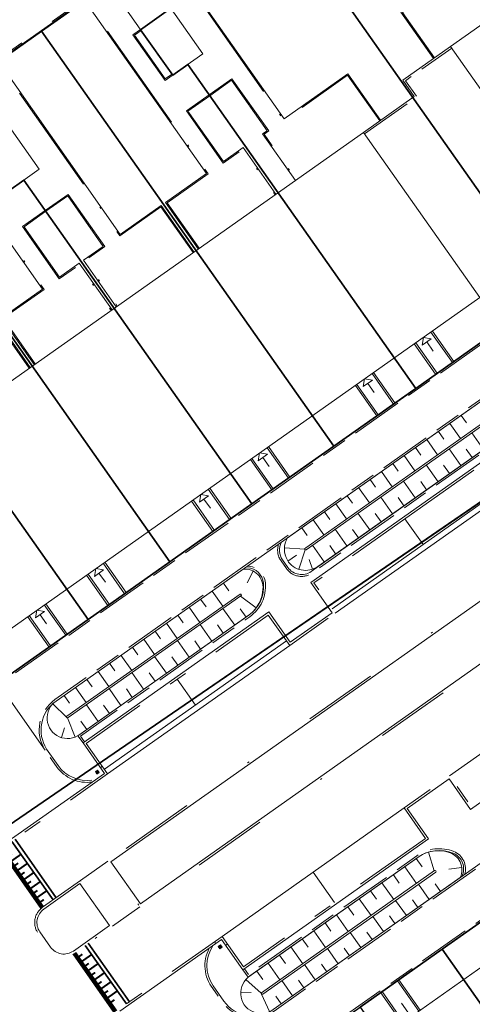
# Model space of a CAD drawing. Header units: metres. Extents: x 150385 to 171486, y 478588 to 485023.
# Tile 145 of 256: x 151112 to 151136, y 484000 to 484053. Entities that reach past the tile are written whole.
import ezdxf
from ezdxf.lldxf.tags import DXFTag

# ---------------------------------------------------------------- set-up
doc = ezdxf.new("R2010")
doc.units = ezdxf.units.M
for name, pattern in [('ACAD_ISO10W100', [18, 12, -3, 0, -3]), ('KAD', [12, 5, -1, 2, -1, 2, -1]), ('VH-GELEIDEBAND', [6, 2, -2, 0, -2]), ('VH-OPSLUITBAND_100X200', [16, 8, -2, 4, -2]), ('VH-OPSLUITBAND_120X250', [26, 16, -4, 2, -4]), ('VH-OPSLUITBAND_60X200', [12, 6, -2, 2, -2])]:
    doc.linetypes.add(name, pattern=pattern)
for name, color, linetype, lineweight, true_color in [('B-WE-KG-GRENS_PERCEEL-GV', 150, 'KG-PERCEEL', 30, 0x007fff), ('N-WE-GW-GRONDWERKLIJN-G', 7, 'Continuous', 30, 0x4d4d4d), ('N2-GV-GR-ERFAFSCHEIDING_RASTERHEKWERK_HEDERA-G', 7, 'GR-HAAG1', 35, 0x3c602f), ('N2-GV-GW-TALUDARCERING-G', 7, 'Continuous', 15, 0x738c74), ('N2-WE-GW-GRONDWERKLIJN-G', 7, 'Continuous', 30, 0x4d4d4d)]:
    doc.layers.add(name, color=color, linetype=linetype, lineweight=lineweight, true_color=true_color)
for name, color, linetype, lineweight in [('N-PV-OG-BEBOUWING_ENTREE-S', 7, 'Continuous', 18), ('N-PV-OG-KADASTRAAL_BEBOUWING-G', 7, 'Continuous', 35), ('N-WE-IE-MEUBILAIR_WEGMEUBILAIR_PAAL_OBJECT-S', 7, 'Continuous', 25), ('N-WE-VH-DREMPEL-S', 7, 'Continuous', 35), ('N-WE-VH-KANTOPSLUITING_ACHTERKANTBAND-G', 7, 'Continuous', 5), ('N-WE-VH-KANTOPSLUITING_GELEIDEBAND-ANTRACIET_40_120X250-G', 7, 'VH-GELEIDEBAND', 35), ('N-WE-VH-KANTOPSLUITING_OPSLUITBAND-ANTRACIET_100X200-G', 7, 'VH-OPSLUITBAND_100X200', 35), ('N-WE-VH-KANTOPSLUITING_OPSLUITBAND-ANTRACIET_120X250-G', 7, 'VH-OPSLUITBAND_120X250', 35), ('N-WE-VH-MATERIAALGRENS-G', 7, 'Continuous', 9), ('N-XX-KG-GRENS_PERCEEL-G', 252, 'KAD', 15), ('N2-PV-OG-BEBOUWING_ENTREE-S', 7, 'Continuous', 18), ('N2-PV-OG-KADASTRAAL_BEBOUWING-G', 5, 'Continuous', 35), ('N2-PV-OG-KADASTRAAL_BEBOUWING_BERGING-G', 5, 'Continuous', 35), ('N2-WE-IE-MEUBILAIR_WEGMEUBILAIR_PAAL_OBJECT-S', 7, 'Continuous', 25), ('N2-WE-VH-KANTOPSLUITING_ACHTERKANTBAND-G', 7, 'Continuous', 5), ('N2-WE-VH-KANTOPSLUITING_ACHTERKANTBAND-TERRAS-G', 7, 'Continuous', 5), ('N2-WE-VH-KANTOPSLUITING_OPSLUITBAND-ANTRACIET_100X200-G', 7, 'VH-OPSLUITBAND_100X200', 35), ('N2-WE-VH-KANTOPSLUITING_OPSLUITBAND-ANTRACIET_120X250-G', 7, 'VH-OPSLUITBAND_120X250', 35), ('N2-WE-VH-KANTOPSLUITING_OPSLUITBAND-ANTRACIET_60X200-G', 7, 'ACAD_ISO10W100', 35), ('N2-WE-VH-KANTOPSLUITING_OPSLUITBAND_60X200-G', 7, 'VH-OPSLUITBAND_60X200', 35), ('N2-WE-VH-MATERIAALGRENS-G', 7, 'Continuous', 9), ('N2-XX-KG-GRENS_PERCEEL-G', 252, 'KAD', 15)]:
    doc.layers.add(name, color=color, linetype=linetype, lineweight=lineweight)
doc.styles.get("Standard").update_dxf_attribs({"font": 'NLCS-ISO.ttf'})
doc.linetypes.add('GR-HAAG1', pattern='A,6,[176,NLCS.SHX,S=0.125,R=0,X=0,Y=0],-2', length=8)
tags = doc.linetypes.add('KG-PERCEEL', pattern='A,5.5,-2,["P",Standard,S=1.8,R=0,X=-0.5,Y=-0.9],-2,5.5,-2,[5,NLCS.shx,S=0.75,R=0,X=0,Y=0],-2', length=19).pattern_tags.tags
tags[6] = DXFTag(74, 10)

# ---------------------------------------------------------------- blocks, each defined once
blk = doc.blocks.new('*U56')
at = {"color": 251, "true_color": 0x636466, "flags": 128}
for points, const_width in [([(0, 0.9), (3.85, 0.9)], 0.2), ([(0.3, 0.8), (0.3, 0.6)], 0.1), ([(0.6, 0.8), (0.6, 0.2)], 0.1), ([(0.9, 0.8), (0.9, 0.6)], 0.1), ([(1.2, 0.8), (1.2, 0.2)], 0.1), ([(1.5, 0.8), (1.5, 0.6)], 0.1), ([(1.8, 0.8), (1.8, 0.2)], 0.1), ([(2.1, 0.8), (2.1, 0.6)], 0.1), ([(2.4, 0.8), (2.4, 0.2)], 0.1), ([(2.7, 0.8), (2.7, 0.6)], 0.1), ([(3, 0.8), (3, 0.2)], 0.1), ([(3.3, 0.8), (3.3, 0.6)], 0.1)]:
    blk.add_lwpolyline(points, dxfattribs=dict(at, const_width=const_width))
for points in [[(0, 1), (3.85, 1)], [(0, 0.2), (3.85, 0.2)], [(0, 0), (3.85, 0)]]:
    blk.add_lwpolyline(points, dxfattribs=at)

msp = doc.modelspace()

# ---------------------------------------------------------------- hatches: boundary and pattern name
at = {"layer": 'N-WE-IE-MEUBILAIR_WEGMEUBILAIR_PAAL_OBJECT-S', "lineweight": 5}
h = msp.add_hatch(color=7, dxfattribs=at)
h.dxf.hatch_style = 1
h.paths.add_polyline_path([(151122.478, 484003.226), (151122.395, 484003.345), (151122.518, 484003.431), (151122.601, 484003.312)])
h = msp.add_hatch(color=7, dxfattribs=at)
h.dxf.hatch_style = 1
h.paths.add_polyline_path([(151122.478, 484003.226), (151122.395, 484003.345), (151122.518, 484003.431), (151122.601, 484003.312)])
at = {"layer": 'N2-WE-IE-MEUBILAIR_WEGMEUBILAIR_PAAL_OBJECT-S', "lineweight": 5}
h = msp.add_hatch(color=7, dxfattribs=at)
h.dxf.hatch_style = 1
h.paths.add_polyline_path([(151115.772, 484012.742), (151115.856, 484012.624), (151115.978, 484012.711), (151115.894, 484012.829)])

# ---------------------------------------------------------------- linework, layer by layer
at = {"layer": 'B-WE-KG-GRENS_PERCEEL-GV', "flags": 128}
for points in [[(150938.913, 484070.038), (150992.325, 483993.865), (151023.58, 483949.937), (151120.273, 484016.141), (151144.402, 484032.662), (151216.966, 484082.346), (151313.658, 484148.55), (151394.477, 484203.885), (151306.335, 484328.962)], [(150938.913, 484070.038), (150992.325, 483993.865), (151023.58, 483949.937), (151120.273, 484016.141), (151216.966, 484082.346), (151313.658, 484148.55), (151394.477, 484203.885), (151306.335, 484328.962)], [(150938.913, 484070.038), (150992.325, 483993.865), (151023.58, 483949.937), (151120.273, 484016.141), (151144.402, 484032.662), (151216.966, 484082.346), (151313.658, 484148.55), (151394.477, 484203.885), (151306.335, 484328.962)], [(150938.913, 484070.038), (150992.325, 483993.865), (151023.58, 483949.937), (151120.273, 484016.141), (151144.402, 484032.662), (151216.966, 484082.346), (151313.658, 484148.55), (151394.477, 484203.885), (151306.335, 484328.962)], [(150938.913, 484070.038), (150992.325, 483993.865), (151023.58, 483949.937), (151120.273, 484016.141), (151216.966, 484082.346), (151313.658, 484148.55), (151394.477, 484203.885), (151306.335, 484328.962)], [(151023.58, 483949.937), (151031.081, 483939.394), (151070.93, 483883.39), (151117.106, 483820.038), (151176.209, 483863.284), (151187.951, 483871.876), (151235.828, 483802.847), (151484.738, 483978.189), (151467.811, 484002.217), (151466.421, 484004.119), (151464.967, 484005.971), (151463.449, 484007.772), (151461.871, 484009.52), (151460.232, 484011.212), (151458.537, 484012.847), (151456.786, 484014.422), (151454.982, 484015.936), (151453.126, 484017.387), (151451.222, 484018.773), (151449.271, 484020.092), (151447.276, 484021.343), (151445.239, 484022.525), (151443.162, 484023.636), (151472.167, 484107.165), (151472.536, 484108.289), (151472.867, 484109.425), (151473.159, 484110.571), (151473.413, 484111.727), (151473.627, 484112.89), (151473.802, 484114.06), (151473.937, 484115.236), (151474.032, 484116.415), (151474.088, 484117.597), (151474.103, 484118.78), (151474.079, 484119.963), (151474.014, 484121.144), (151473.91, 484122.323), (151473.766, 484123.497), (151473.582, 484124.666), (151473.359, 484125.828), (151473.096, 484126.981), (151472.795, 484128.125), (151472.456, 484129.259), (151472.078, 484130.38), (151476.375, 484131.477), (151508.707, 484224.586), (151505.566, 484229.043), (151433.516, 484180.38), (151428.274, 484188.181), (151422.821, 484196.282), (151417.361, 484204.379), (151411.896, 484212.471), (151410.351, 484214.754), (151394.477, 484203.885), (151313.658, 484148.55), (151216.966, 484082.346), (151144.402, 484032.662), (151120.273, 484016.141)], [(151023.58, 483949.937), (151070.93, 483883.39), (151117.106, 483820.038), (151187.951, 483871.876), (151235.828, 483802.847), (151484.738, 483978.189), (151467.811, 484002.217), (151466.421, 484004.119), (151464.967, 484005.971), (151463.449, 484007.772), (151461.871, 484009.52), (151460.232, 484011.212), (151458.537, 484012.847), (151456.786, 484014.422), (151454.982, 484015.936), (151453.126, 484017.387), (151451.222, 484018.773), (151449.271, 484020.092), (151447.276, 484021.343), (151445.239, 484022.525), (151443.162, 484023.636), (151472.167, 484107.165), (151472.536, 484108.289), (151472.867, 484109.425), (151473.159, 484110.571), (151473.413, 484111.727), (151473.627, 484112.89), (151473.802, 484114.06), (151473.937, 484115.236), (151474.032, 484116.415), (151474.088, 484117.597), (151474.103, 484118.78), (151474.079, 484119.963), (151474.014, 484121.144), (151473.91, 484122.323), (151473.766, 484123.497), (151473.582, 484124.666), (151473.359, 484125.828), (151473.096, 484126.981), (151472.795, 484128.125), (151472.456, 484129.259), (151472.078, 484130.38), (151476.375, 484131.477), (151508.707, 484224.586), (151505.566, 484229.043), (151433.516, 484180.38), (151428.274, 484188.181), (151422.821, 484196.282), (151417.361, 484204.379), (151411.896, 484212.471), (151410.351, 484214.754), (151394.477, 484203.885), (151313.658, 484148.55), (151216.966, 484082.346), (151120.273, 484016.141)], [(151023.58, 483949.937), (151031.081, 483939.394), (151070.93, 483883.39), (151117.106, 483820.038), (151176.209, 483863.284), (151187.951, 483871.876), (151235.828, 483802.847), (151484.738, 483978.189), (151467.811, 484002.217), (151466.421, 484004.119), (151464.967, 484005.971), (151463.449, 484007.772), (151461.871, 484009.52), (151460.232, 484011.212), (151458.537, 484012.847), (151456.786, 484014.422), (151454.982, 484015.936), (151453.126, 484017.387), (151451.222, 484018.773), (151449.271, 484020.092), (151447.276, 484021.343), (151445.239, 484022.525), (151443.162, 484023.636), (151472.167, 484107.165), (151472.536, 484108.289), (151472.867, 484109.425), (151473.159, 484110.571), (151473.413, 484111.727), (151473.627, 484112.89), (151473.802, 484114.06), (151473.937, 484115.236), (151474.032, 484116.415), (151474.088, 484117.597), (151474.103, 484118.78), (151474.079, 484119.963), (151474.014, 484121.144), (151473.91, 484122.323), (151473.766, 484123.497), (151473.582, 484124.666), (151473.359, 484125.828), (151473.096, 484126.981), (151472.795, 484128.125), (151472.456, 484129.259), (151472.078, 484130.38), (151476.375, 484131.477), (151508.707, 484224.586), (151505.566, 484229.043), (151433.516, 484180.38), (151428.274, 484188.181), (151422.821, 484196.282), (151417.361, 484204.379), (151411.896, 484212.471), (151410.351, 484214.754), (151394.477, 484203.885), (151313.658, 484148.55), (151216.966, 484082.346), (151144.402, 484032.662), (151120.273, 484016.141)], [(151023.58, 483949.937), (151031.081, 483939.394), (151070.93, 483883.39), (151117.106, 483820.038), (151176.209, 483863.284), (151187.951, 483871.876), (151235.828, 483802.847), (151484.738, 483978.189), (151467.811, 484002.217), (151466.421, 484004.119), (151464.967, 484005.971), (151463.449, 484007.772), (151461.871, 484009.52), (151460.232, 484011.212), (151458.537, 484012.847), (151456.786, 484014.422), (151454.982, 484015.936), (151453.126, 484017.387), (151451.222, 484018.773), (151449.271, 484020.092), (151447.276, 484021.343), (151445.239, 484022.525), (151443.162, 484023.636), (151472.167, 484107.165), (151472.536, 484108.289), (151472.867, 484109.425), (151473.159, 484110.571), (151473.413, 484111.727), (151473.627, 484112.89), (151473.802, 484114.06), (151473.937, 484115.236), (151474.032, 484116.415), (151474.088, 484117.597), (151474.103, 484118.78), (151474.079, 484119.963), (151474.014, 484121.144), (151473.91, 484122.323), (151473.766, 484123.497), (151473.582, 484124.666), (151473.359, 484125.828), (151473.096, 484126.981), (151472.795, 484128.125), (151472.456, 484129.259), (151472.078, 484130.38), (151476.375, 484131.477), (151508.707, 484224.586), (151505.566, 484229.043), (151433.516, 484180.38), (151428.274, 484188.181), (151422.821, 484196.282), (151417.361, 484204.379), (151411.896, 484212.471), (151410.351, 484214.754), (151394.477, 484203.885), (151313.658, 484148.55), (151216.966, 484082.346), (151144.402, 484032.662), (151120.273, 484016.141)], [(151023.58, 483949.937), (151070.93, 483883.39), (151117.106, 483820.038), (151187.951, 483871.876), (151235.828, 483802.847), (151484.738, 483978.189), (151467.811, 484002.217), (151466.421, 484004.119), (151464.967, 484005.971), (151463.449, 484007.772), (151461.871, 484009.52), (151460.232, 484011.212), (151458.537, 484012.847), (151456.786, 484014.422), (151454.982, 484015.936), (151453.126, 484017.387), (151451.222, 484018.773), (151449.271, 484020.092), (151447.276, 484021.343), (151445.239, 484022.525), (151443.162, 484023.636), (151472.167, 484107.165), (151472.536, 484108.289), (151472.867, 484109.425), (151473.159, 484110.571), (151473.413, 484111.727), (151473.627, 484112.89), (151473.802, 484114.06), (151473.937, 484115.236), (151474.032, 484116.415), (151474.088, 484117.597), (151474.103, 484118.78), (151474.079, 484119.963), (151474.014, 484121.144), (151473.91, 484122.323), (151473.766, 484123.497), (151473.582, 484124.666), (151473.359, 484125.828), (151473.096, 484126.981), (151472.795, 484128.125), (151472.456, 484129.259), (151472.078, 484130.38), (151476.375, 484131.477), (151508.707, 484224.586), (151505.566, 484229.043), (151433.516, 484180.38), (151428.274, 484188.181), (151422.821, 484196.282), (151417.361, 484204.379), (151411.896, 484212.471), (151410.351, 484214.754), (151394.477, 484203.885), (151313.658, 484148.55), (151216.966, 484082.346), (151120.273, 484016.141)], [(151092.378, 484038.146), (151100.456, 484043.842), (151104.05, 484046.373), (151109.282, 484050.059), (151112.879, 484052.595), (151118.111, 484056.283), (151124.553, 484060.822), (151132.628, 484066.512), (151136.227, 484069.048), (151141.453, 484072.736), (151145.051, 484075.275), (151150.282, 484078.964), (151156.723, 484083.504), (151171.025, 484063.213), (151163.765, 484058.095), (151159.354, 484054.985), (151154.939, 484051.873), (151150.528, 484048.767), (151146.113, 484045.657), (151138.856, 484040.539), (151139.488, 484039.641), (151139.575, 484039.517), (151140.292, 484038.497), (151133.037, 484033.378), (151128.622, 484030.271), (151124.208, 484027.158), (151119.793, 484024.05), (151115.378, 484020.937), (151108.114, 484015.821)], [(151092.378, 484038.146), (151100.456, 484043.842), (151104.05, 484046.373), (151109.282, 484050.059), (151112.879, 484052.595), (151118.111, 484056.283), (151124.553, 484060.822), (151132.628, 484066.512), (151136.227, 484069.048), (151141.453, 484072.736), (151145.051, 484075.275), (151150.282, 484078.964), (151156.723, 484083.504), (151171.025, 484063.213), (151163.765, 484058.095), (151159.354, 484054.985), (151154.939, 484051.873), (151150.528, 484048.767), (151146.113, 484045.657), (151138.856, 484040.539), (151139.488, 484039.641), (151139.575, 484039.517), (151140.292, 484038.497), (151133.037, 484033.378), (151128.622, 484030.271), (151124.208, 484027.158), (151119.793, 484024.05), (151115.378, 484020.937), (151108.114, 484015.821)], [(151092.378, 484038.146), (151100.456, 484043.842), (151104.05, 484046.373), (151109.282, 484050.059), (151112.879, 484052.595), (151118.111, 484056.283), (151124.553, 484060.822), (151132.628, 484066.512), (151136.227, 484069.048), (151141.453, 484072.736), (151145.051, 484075.275), (151150.282, 484078.964), (151156.723, 484083.504), (151171.025, 484063.213), (151163.765, 484058.095), (151159.354, 484054.985), (151154.939, 484051.873), (151150.528, 484048.767), (151146.113, 484045.657), (151138.856, 484040.539), (151139.488, 484039.641), (151139.575, 484039.517), (151140.292, 484038.497), (151133.037, 484033.378), (151128.622, 484030.271), (151124.208, 484027.158), (151119.793, 484024.05), (151115.378, 484020.937), (151108.114, 484015.821)], [(151124.553, 484060.822), (151138.856, 484040.539), (151146.113, 484045.657), (151135.268, 484061.034), (151134.45, 484060.459), (151132.72, 484062.908), (151134.357, 484064.063), (151132.628, 484066.512)], [(151124.553, 484060.822), (151138.856, 484040.539), (151146.113, 484045.657), (151135.268, 484061.034), (151134.45, 484060.459), (151132.72, 484062.908), (151134.357, 484064.063), (151132.628, 484066.512)], [(151124.553, 484060.822), (151138.856, 484040.539), (151146.113, 484045.657), (151135.268, 484061.034), (151134.45, 484060.459), (151132.72, 484062.908), (151134.357, 484064.063), (151132.628, 484066.512)], [(151120.752, 484050.804), (151133.037, 484033.378), (151140.292, 484038.497), (151139.575, 484039.517), (151139.488, 484039.641), (151138.856, 484040.539), (151124.553, 484060.822), (151118.111, 484056.283), (151119.843, 484053.835), (151118.209, 484052.677), (151119.942, 484050.226)], [(151120.752, 484050.804), (151133.037, 484033.378), (151140.292, 484038.497), (151139.575, 484039.517), (151139.488, 484039.641), (151138.856, 484040.539), (151124.553, 484060.822), (151118.111, 484056.283), (151119.843, 484053.835), (151118.209, 484052.677), (151119.942, 484050.226)], [(151120.752, 484050.804), (151133.037, 484033.378), (151140.292, 484038.497), (151139.575, 484039.517), (151139.488, 484039.641), (151138.856, 484040.539), (151124.553, 484060.822), (151118.111, 484056.283), (151119.843, 484053.835), (151118.209, 484052.677), (151119.942, 484050.226)], [(151120.752, 484050.804), (151119.942, 484050.226), (151118.209, 484052.677), (151119.843, 484053.835), (151118.111, 484056.283), (151112.879, 484052.595), (151128.622, 484030.271), (151133.037, 484033.378)], [(151120.752, 484050.804), (151119.942, 484050.226), (151118.209, 484052.677), (151119.843, 484053.835), (151118.111, 484056.283), (151112.879, 484052.595), (151128.622, 484030.271), (151133.037, 484033.378)], [(151120.752, 484050.804), (151119.942, 484050.226), (151118.209, 484052.677), (151119.843, 484053.835), (151118.111, 484056.283), (151112.879, 484052.595), (151128.622, 484030.271), (151133.037, 484033.378)], [(151109.282, 484050.059), (151111.013, 484047.613), (151109.378, 484046.464), (151111.109, 484044.013), (151111.926, 484044.585), (151124.208, 484027.158), (151128.622, 484030.271), (151112.879, 484052.595)], [(151109.282, 484050.059), (151111.013, 484047.613), (151109.378, 484046.464), (151111.109, 484044.013), (151111.926, 484044.585), (151124.208, 484027.158), (151128.622, 484030.271), (151112.879, 484052.595)], [(151109.282, 484050.059), (151111.013, 484047.613), (151109.378, 484046.464), (151111.109, 484044.013), (151111.926, 484044.585), (151124.208, 484027.158), (151128.622, 484030.271), (151112.879, 484052.595)], [(151104.05, 484046.373), (151119.793, 484024.05), (151124.208, 484027.158), (151111.926, 484044.585), (151111.109, 484044.013), (151109.378, 484046.464), (151111.013, 484047.613), (151109.282, 484050.059)], [(151104.05, 484046.373), (151119.793, 484024.05), (151124.208, 484027.158), (151111.926, 484044.585), (151111.109, 484044.013), (151109.378, 484046.464), (151111.013, 484047.613), (151109.282, 484050.059)], [(151104.05, 484046.373), (151119.793, 484024.05), (151124.208, 484027.158), (151111.926, 484044.585), (151111.109, 484044.013), (151109.378, 484046.464), (151111.013, 484047.613), (151109.282, 484050.059)], [(151103.093, 484038.363), (151115.378, 484020.937), (151119.793, 484024.05), (151104.05, 484046.373), (151100.456, 484043.842), (151102.18, 484041.391), (151100.549, 484040.239), (151102.274, 484037.789)], [(151103.093, 484038.363), (151115.378, 484020.937), (151119.793, 484024.05), (151104.05, 484046.373), (151100.456, 484043.842), (151102.18, 484041.391), (151100.549, 484040.239), (151102.274, 484037.789)], [(151103.093, 484038.363), (151115.378, 484020.937), (151119.793, 484024.05), (151104.05, 484046.373), (151100.456, 484043.842), (151102.18, 484041.391), (151100.549, 484040.239), (151102.274, 484037.789)], [(151115.378, 484020.937), (151103.093, 484038.363), (151102.274, 484037.789), (151100.549, 484040.239), (151102.18, 484041.391), (151100.456, 484043.842), (151092.378, 484038.146), (151108.114, 484015.821)], [(151115.378, 484020.937), (151103.093, 484038.363), (151102.274, 484037.789), (151100.549, 484040.239), (151102.18, 484041.391), (151100.456, 484043.842), (151092.378, 484038.146), (151108.114, 484015.821)], [(151115.378, 484020.937), (151103.093, 484038.363), (151102.274, 484037.789), (151100.549, 484040.239), (151102.18, 484041.391), (151100.456, 484043.842), (151092.378, 484038.146), (151108.114, 484015.821)], [(151122.765, 483994.957), (151130.042, 484000.086), (151134.454, 484003.192), (151138.872, 484006.303), (151143.286, 484009.414), (151147.699, 484012.524), (151154.977, 484017.654), (151156.416, 484015.607), (151163.692, 484020.735), (151168.103, 484023.847), (151172.52, 484026.958), (151176.932, 484030.065), (151181.347, 484033.179), (151188.624, 484038.301), (151201.758, 484019.669), (151194.483, 484014.536), (151190.067, 484011.43), (151185.657, 484008.323), (151181.244, 484005.21), (151182.393, 484003.573), (151194.034, 484011.779), (151198.942, 484004.213), (151201.876, 483999.682), (151204.817, 483995.148), (151207.759, 483990.62), (151210.692, 483986.089), (151215.498, 483978.668), (151194.226, 483963.68), (151188.598, 483971.67), (151185.441, 483976.148), (151182.373, 483980.504), (151179.212, 483984.982), (151176.147, 483989.335), (151174.509, 483988.186), (151174.537, 483988.15), (151177.608, 483983.79), (151180.759, 483979.317), (151183.831, 483974.956), (151186.985, 483970.483), (151192.593, 483962.524), (151170.871, 483947.222), (151165.513, 483954.286), (151162.253, 483958.592), (151158.991, 483962.894), (151155.728, 483967.197), (151152.464, 483971.501), (151147.038, 483978.663), (151159.01, 483987.097), (151157.855, 483988.736), (151153.44, 483985.622), (151149.029, 483982.514), (151144.614, 483979.401), (151137.338, 483974.274)], [(151122.765, 483994.957), (151130.042, 484000.086), (151134.454, 484003.192), (151138.872, 484006.303), (151143.286, 484009.414), (151147.699, 484012.524), (151154.977, 484017.654), (151156.416, 484015.607), (151163.692, 484020.735), (151168.103, 484023.847), (151172.52, 484026.958), (151176.932, 484030.065), (151181.347, 484033.179), (151188.624, 484038.301), (151201.758, 484019.669), (151194.483, 484014.536), (151190.067, 484011.43), (151185.657, 484008.323), (151181.244, 484005.21), (151182.393, 484003.573), (151194.034, 484011.779), (151198.942, 484004.213), (151201.876, 483999.682), (151204.817, 483995.148), (151207.759, 483990.62), (151210.692, 483986.089), (151215.498, 483978.668), (151194.226, 483963.68), (151188.598, 483971.67), (151185.441, 483976.148), (151182.373, 483980.504), (151179.212, 483984.982), (151176.147, 483989.335), (151174.509, 483988.186), (151174.537, 483988.15), (151177.608, 483983.79), (151180.759, 483979.317), (151183.831, 483974.956), (151186.985, 483970.483), (151192.593, 483962.524), (151170.871, 483947.222), (151165.513, 483954.286), (151162.253, 483958.592), (151158.991, 483962.894), (151155.728, 483967.197), (151152.464, 483971.501), (151147.038, 483978.663), (151159.01, 483987.097), (151157.855, 483988.736), (151153.44, 483985.622), (151149.029, 483982.514), (151144.614, 483979.401), (151137.338, 483974.274)], [(151122.765, 483994.957), (151130.042, 484000.086), (151134.454, 484003.192), (151138.872, 484006.303), (151143.286, 484009.414), (151147.699, 484012.524), (151154.977, 484017.654), (151156.416, 484015.607), (151163.692, 484020.735), (151168.103, 484023.847), (151172.52, 484026.958), (151176.932, 484030.065), (151181.347, 484033.179), (151188.624, 484038.301), (151201.758, 484019.669), (151194.483, 484014.536), (151190.067, 484011.43), (151185.657, 484008.323), (151181.244, 484005.21), (151182.393, 484003.573), (151194.034, 484011.779), (151198.942, 484004.213), (151201.876, 483999.682), (151204.817, 483995.148), (151207.759, 483990.62), (151210.692, 483986.089), (151215.498, 483978.668), (151194.226, 483963.68), (151188.598, 483971.67), (151185.441, 483976.148), (151182.373, 483980.504), (151179.212, 483984.982), (151176.147, 483989.335), (151174.509, 483988.186), (151174.537, 483988.15), (151177.608, 483983.79), (151180.759, 483979.317), (151183.831, 483974.956), (151186.985, 483970.483), (151192.593, 483962.524), (151170.871, 483947.222), (151165.513, 483954.286), (151162.253, 483958.592), (151158.991, 483962.894), (151155.728, 483967.197), (151152.464, 483971.501), (151147.038, 483978.663), (151159.01, 483987.097), (151157.855, 483988.736), (151153.44, 483985.622), (151149.029, 483982.514), (151144.614, 483979.401), (151137.338, 483974.274)], [(151122.765, 483994.957), (151130.042, 484000.086), (151134.454, 484003.192), (151138.872, 484006.303), (151143.286, 484009.414), (151147.699, 484012.524), (151154.977, 484017.654), (151156.416, 484015.607), (151163.692, 484020.735), (151168.103, 484023.847), (151172.52, 484026.958), (151176.932, 484030.065), (151181.347, 484033.179), (151188.624, 484038.301), (151201.758, 484019.669), (151194.483, 484014.536), (151190.067, 484011.43), (151185.657, 484008.323), (151181.244, 484005.21), (151182.393, 484003.573), (151194.034, 484011.779), (151198.942, 484004.213), (151201.876, 483999.682), (151204.817, 483995.148), (151207.759, 483990.62), (151210.692, 483986.089), (151215.498, 483978.668), (151194.226, 483963.68), (151188.598, 483971.67), (151185.441, 483976.148), (151182.373, 483980.504), (151179.212, 483984.982), (151176.147, 483989.335), (151174.509, 483988.186), (151174.537, 483988.15), (151177.608, 483983.79), (151180.759, 483979.317), (151183.831, 483974.956), (151186.985, 483970.483), (151192.593, 483962.524), (151170.871, 483947.222), (151165.513, 483954.286), (151162.253, 483958.592), (151158.991, 483962.894), (151155.728, 483967.197), (151152.464, 483971.501), (151147.038, 483978.663), (151159.01, 483987.097), (151157.855, 483988.736), (151153.44, 483985.622), (151149.029, 483982.514), (151144.614, 483979.401), (151137.338, 483974.274)], [(151122.765, 483994.957), (151130.042, 484000.086), (151134.454, 484003.192), (151138.872, 484006.303), (151143.286, 484009.414), (151147.699, 484012.524), (151154.977, 484017.654), (151156.416, 484015.607), (151163.692, 484020.735), (151168.103, 484023.847), (151172.52, 484026.958), (151176.932, 484030.065), (151181.347, 484033.179), (151188.624, 484038.301), (151201.758, 484019.669), (151194.483, 484014.536), (151190.067, 484011.43), (151185.657, 484008.323), (151181.244, 484005.21), (151182.393, 484003.573), (151194.034, 484011.779), (151198.942, 484004.213), (151201.876, 483999.682), (151204.817, 483995.148), (151207.759, 483990.62), (151210.692, 483986.089), (151215.498, 483978.668), (151194.226, 483963.68), (151188.598, 483971.67), (151185.441, 483976.148), (151182.373, 483980.504), (151179.212, 483984.982), (151176.147, 483989.335), (151174.509, 483988.186), (151174.537, 483988.15), (151177.608, 483983.79), (151180.759, 483979.317), (151183.831, 483974.956), (151186.985, 483970.483), (151192.593, 483962.524), (151170.871, 483947.222), (151165.513, 483954.286), (151162.253, 483958.592), (151158.991, 483962.894), (151155.728, 483967.197), (151152.464, 483971.501), (151147.038, 483978.663), (151159.01, 483987.097), (151157.855, 483988.736), (151153.44, 483985.622), (151149.029, 483982.514), (151144.614, 483979.401), (151137.338, 483974.274)], [(151138.872, 484006.303), (151134.454, 484003.192), (151149.029, 483982.514), (151153.44, 483985.622)], [(151138.872, 484006.303), (151134.454, 484003.192), (151149.029, 483982.514), (151153.44, 483985.622)], [(151138.872, 484006.303), (151134.454, 484003.192), (151149.029, 483982.514), (151153.44, 483985.622)], [(151138.872, 484006.303), (151134.454, 484003.192), (151149.029, 483982.514), (151153.44, 483985.622)], [(151138.872, 484006.303), (151134.454, 484003.192), (151149.029, 483982.514), (151153.44, 483985.622)], [(151134.454, 484003.192), (151130.042, 484000.086), (151144.614, 483979.401), (151149.029, 483982.514)], [(151134.454, 484003.192), (151130.042, 484000.086), (151144.614, 483979.401), (151149.029, 483982.514)], [(151134.454, 484003.192), (151130.042, 484000.086), (151144.614, 483979.401), (151149.029, 483982.514)], [(151134.454, 484003.192), (151130.042, 484000.086), (151144.614, 483979.401), (151149.029, 483982.514)], [(151134.454, 484003.192), (151130.042, 484000.086), (151144.614, 483979.401), (151149.029, 483982.514)]]:
    msp.add_lwpolyline(points, close=True, dxfattribs=at)
at = {"layer": 'N-PV-OG-BEBOUWING_ENTREE-S', "color": 7, "lineweight": 5}
msp.add_line((151132.612, 483999.813), (151132.267, 484000.303), dxfattribs=at)
at = {"layer": 'N-PV-OG-KADASTRAAL_BEBOUWING-G', "color": 7, "lineweight": 5}
msp.add_lwpolyline([(151132.26, 483987.172), (151159.12, 484006.1), (151153.458, 484014.135), (151126.597, 483995.207)], close=True, dxfattribs=at)
at = {"layer": 'N-WE-GW-GRONDWERKLIJN-G', "color": 7, "lineweight": 5}
for p, q in [((151133.052, 484008.071), (151133.369, 484007.622)), ((151133.711, 484008.421), (151134.018, 484007.408)), ((151132.439, 484007.639), (151133.072, 484006.741)), ((151135.51, 484007.601), (151134.813, 484007.504)), ((151131.826, 484007.207), (151132.143, 484006.758)), ((151130.6, 484006.343), (151130.917, 484005.893)), ((151131.213, 484006.775), (151131.847, 484005.877)), ((151133.752, 484005.874), (151133.175, 484006.693)), ((151134.365, 484006.306), (151134.077, 484006.716)), ((151129.987, 484005.91), (151130.621, 484005.012)), ((151132.526, 484005.01), (151131.949, 484005.828)), ((151133.139, 484005.442), (151132.851, 484005.851)), ((151129.374, 484005.478), (151129.691, 484005.029)), ((151128.761, 484005.046), (151129.395, 484004.148)), ((151131.3, 484004.146), (151130.723, 484004.964)), ((151131.913, 484004.578), (151131.625, 484004.987)), ((151128.148, 484004.614), (151128.465, 484004.165)), ((151126.922, 484003.75), (151127.239, 484003.3)), ((151127.535, 484004.182), (151128.169, 484003.283)), ((151130.074, 484003.282), (151129.497, 484004.1)), ((151130.687, 484003.714), (151130.399, 484004.123)), ((151126.309, 484003.318), (151126.943, 484002.419)), ((151128.848, 484002.418), (151128.271, 484003.235)), ((151129.461, 484002.85), (151129.173, 484003.259)), ((151125.696, 484002.885), (151126.013, 484002.436)), ((151125.083, 484002.453), (151125.717, 484001.554)), ((151127.622, 484001.553), (151127.046, 484002.371)), ((151128.235, 484001.986), (151127.947, 484002.394)), ((151123.876, 484001.567), (151124.71, 484000.828)), ((151124.47, 484002.021), (151124.787, 484001.572)), ((151126.396, 484000.689), (151125.82, 484001.507)), ((151127.009, 484001.121), (151126.721, 484001.53)), ((151123.6, 484000.885), (151124.157, 484000.861)), ((151125.16, 483999.84), (151124.724, 484000.784)), ((151125.783, 484000.257), (151125.495, 484000.666))]:
    msp.add_line(p, q, dxfattribs=at)
at = {"layer": 'N-WE-GW-GRONDWERKLIJN-G', "color": 7, "lineweight": 5, "flags": 128}
for points in [[(151135.432, 484007.058, 0.464454), (151134.778, 484008.423, 0.224501), (151133.216, 484008.186), (151124.096, 484001.757, 1.026104), (151125.348, 483999.951)], [(151134.043, 484007.426), (151124.73, 484000.858, 0.999086), (151124.787, 484000.778), (151134.11, 484007.352, 0.892088)]]:
    msp.add_lwpolyline(points, format="xyb", close=True, dxfattribs=at)
at = {"layer": 'N-WE-IE-MEUBILAIR_WEGMEUBILAIR_PAAL_OBJECT-S', "color": 7, "lineweight": 5}
msp.add_lwpolyline([(151122.478, 484003.226), (151122.395, 484003.345), (151122.518, 484003.431), (151122.601, 484003.312)], close=True, dxfattribs=at)
msp.add_lwpolyline([(151122.478, 484003.226), (151122.395, 484003.345), (151122.518, 484003.431), (151122.601, 484003.312)], close=True, dxfattribs=at)
at = {"layer": 'N-WE-VH-KANTOPSLUITING_ACHTERKANTBAND-G', "color": 7, "lineweight": 5, "flags": 128}
msp.add_lwpolyline([(151147.3, 484029.528), (151116.612, 484007.901), (151118.201, 484005.645), (151148.878, 484027.263), (151174.951, 484045.636), (151173.361, 484047.893)], close=True, dxfattribs=at)
for points in [[(151117.094, 483999.861), (151122.568, 484003.719), (151123.721, 484002.084), (151133.726, 484009.134), (151132.573, 484010.77), (151134.829, 484012.36), (151135.982, 484010.724), (151145.987, 484017.775), (151144.835, 484019.411), (151147.999, 484021.641), (151154.366, 484026.127), (151155.518, 484024.492), (151165.523, 484031.543), (151164.371, 484033.178), (151166.627, 484034.768), (151167.779, 484033.133), (151177.784, 484040.183), (151176.632, 484041.819), (151178.904, 484043.42)], [(151137.322, 483974.138), (151137.403, 483974.195), (151122.772, 483994.958), (151154.978, 484017.654), (151156.419, 484015.611), (151159.145, 484017.532), (151159.145, 484017.532), (151186.091, 484036.521), (151194.657, 484042.557)], [(151152.252, 484015.733), (151125.306, 483996.744)], [(151122.189, 484003.598), (151122.246, 484003.516)], [(151122.885, 484003.477), (151122.804, 484003.42)], [(151133.276, 483999.913), (151132.124, 484001.548)], [(151132.295, 483999.222), (151131.143, 484000.857)]]:
    msp.add_lwpolyline(points, dxfattribs=at)
for points in [[(151122.117, 484003.408, 0.315536), (151122.122, 484001.227), (151122.701, 484000.407, 0.413852), (151125.348, 483999.951), (151149.893, 484017.25, 0.163237), (151150.608, 484018.225, 0.226275), (151150.247, 484020.874, 0.317174), (151148.064, 484021.694, 0.317174)], [(151135.508, 484007.112, 0.443981), (151135.044, 484008.364, 0.253822), (151133.149, 484008.142), (151123.997, 484001.692), (151123.721, 484002.084)]]:
    msp.add_lwpolyline(points, format="xyb", dxfattribs=at)
msp.add_lwpolyline([(151114.944, 484006.726), (151112.999, 484005.355, 0.414214), (151112.786, 484004.129), (151113.362, 484003.311, 0.414214), (151114.588, 484003.099), (151116.534, 484004.47)], format="xyb", close=True, dxfattribs=at)
at = {"layer": 'N-WE-VH-KANTOPSLUITING_GELEIDEBAND-ANTRACIET_40_120X250-G', "color": 7, "lineweight": 5, "ltscale": 2, "flags": 128}
msp.add_lwpolyline([(151147.208, 484029.609), (151173.39, 484048.06), (151175.118, 484045.607), (151148.925, 484027.149), (151118.172, 484005.478), (151116.444, 484007.93)], close=True, dxfattribs=at)
msp.add_lwpolyline([(151114.973, 484006.893), (151112.929, 484005.453, 0.414214), (151112.688, 484004.06), (151113.264, 484003.242, 0.414214), (151114.658, 484003.001), (151116.701, 484004.441), (151114.973, 484006.893)], format="xyb", dxfattribs=at)
at = {"layer": 'N-WE-VH-KANTOPSLUITING_OPSLUITBAND-ANTRACIET_100X200-G', "color": 7, "lineweight": 5, "ltscale": 0.35, "flags": 128}
for points in [[(151194.597, 484042.637), (151156.443, 484015.75), (151155.003, 484017.793), (151122.67, 483995.008, -0.128973), (151120.768, 483994.298, 0.128972), (151117.916, 483993.233), (151115.94, 483991.841)], [(151121.905, 484003.251, 0.294516), (151122.101, 484001.083), (151122.62, 484000.35, 0.413852), (151125.405, 483999.869), (151149.951, 484017.169, 0.163237), (151150.703, 484018.194, 0.226343), (151150.33, 484020.93, 0.28555), (151148.281, 484021.839)], [(151135.661, 484007.22, 0.394704), (151135.081, 484008.457, 0.253822), (151133.092, 484008.223), (151124.021, 484001.831), (151123.802, 484002.141)]]:
    msp.add_lwpolyline(points, format="xyb", dxfattribs=at)
for points in [[(151133.194, 483999.856), (151132.042, 484001.49)], [(151132.376, 483999.28), (151131.224, 484000.914)]]:
    msp.add_lwpolyline(points, dxfattribs=at)
at = {"layer": 'N-WE-VH-KANTOPSLUITING_OPSLUITBAND-ANTRACIET_120X250-G', "color": 7, "lineweight": 5, "ltscale": 0.5, "flags": 128}
msp.add_lwpolyline([(151116.042, 483991.489), (151115.831, 483991.788, -0.398812), (151117.025, 483999.959), (151122.597, 484003.886), (151123.75, 484002.251), (151133.559, 484009.163), (151132.406, 484010.799), (151134.858, 484012.527), (151136.011, 484010.891), (151145.82, 484017.804), (151144.667, 484019.44), (151147.93, 484021.739), (151154.395, 484026.294), (151155.547, 484024.659), (151165.356, 484031.572), (151164.203, 484033.207), (151166.656, 484034.935), (151167.808, 484033.3), (151177.617, 484040.212), (151176.465, 484041.848), (151178.835, 484043.519, -0.183895), (151183.07, 484044.369, 0.124916), (151187.974, 484044.763, -0.333693), (151194.825, 484042.528, -0.413454), (151194.704, 484041.832), (151192.211, 484040.076)], format="xyb", dxfattribs=at)
at = {"layer": 'N-WE-VH-MATERIAALGRENS-G', "color": 7, "lineweight": 5, "flags": 128}
for points in [[(151134.858, 484012.527), (151144.667, 484019.44)], [(151122.597, 484003.886), (151132.406, 484010.799)], [(151116.444, 484007.93), (151114.973, 484006.893)], [(151116.444, 484007.93), (151114.973, 484006.893)], [(151127.502, 484007.342), (151128.654, 484005.708)], [(151116.701, 484004.441), (151118.172, 484005.478)], [(151116.701, 484004.441), (151118.172, 484005.478)]]:
    msp.add_lwpolyline(points, dxfattribs=at)
at = {"layer": 'N-XX-KG-GRENS_PERCEEL-G', "color": 7, "lineweight": 5, "flags": 128}
msp.add_lwpolyline([(151122.772, 483994.958), (151154.978, 484017.654), (151170.704, 483995.338), (151159.015, 483987.101), (151157.863, 483988.736), (151137.346, 483974.277)], close=True, dxfattribs=at)
msp.add_lwpolyline([(151134.461, 484003.195), (151149.035, 483982.515)], dxfattribs=at)
at = {"layer": 'N2-GV-GR-ERFAFSCHEIDING_RASTERHEKWERK_HEDERA-G', "color": 7, "lineweight": 5, "ltscale": 0.5, "flags": 128}
for points in [[(151124.554, 484060.828), (151132.929, 484048.943)], [(151110.51, 484050.932), (151115.251, 484054.273)], [(151112.881, 484052.602), (151121.199, 484040.799)], [(151120.751, 484050.808), (151125.613, 484043.909)], [(151104.053, 484046.381), (151112.371, 484034.577)], [(151111.923, 484044.587), (151116.785, 484037.688)]]:
    msp.add_lwpolyline(points, dxfattribs=at)
at = {"layer": 'N2-GV-GW-TALUDARCERING-G', "color": 7, "lineweight": 5}
for p, q in [((151135.474, 484031.922), (151135.762, 484031.513)), ((151134.861, 484031.49), (151135.437, 484030.672)), ((151134.248, 484031.058), (151134.536, 484030.649)), ((151136.684, 484030.084), (151136.05, 484030.983)), ((151133.022, 484030.194), (151133.31, 484029.785)), ((151133.635, 484030.626), (151134.211, 484029.808)), ((151132.409, 484029.762), (151132.985, 484028.944)), ((151135.458, 484029.22), (151134.824, 484030.119)), ((151136.071, 484029.652), (151135.754, 484030.101)), ((151131.795, 484029.33), (151132.084, 484028.921)), ((151134.232, 484028.355), (151133.598, 484029.255)), ((151134.845, 484028.788), (151134.528, 484029.237)), ((151131.182, 484028.898), (151131.759, 484028.08)), ((151130.569, 484028.466), (151130.857, 484028.057)), ((151133.006, 484027.491), (151132.372, 484028.391)), ((151133.619, 484027.923), (151133.302, 484028.373)), ((151129.343, 484027.602), (151129.631, 484027.193)), ((151129.956, 484028.034), (151130.533, 484027.216)), ((151131.78, 484026.627), (151131.146, 484027.527)), ((151128.73, 484027.17), (151129.306, 484026.351)), ((151132.393, 484027.059), (151132.076, 484027.509)), ((151128.117, 484026.738), (151128.405, 484026.328)), ((151130.553, 484025.763), (151129.92, 484026.662)), ((151131.167, 484026.195), (151130.85, 484026.645)), ((151127.504, 484026.306), (151128.08, 484025.487)), ((151126.891, 484025.874), (151127.179, 484025.464)), ((151129.327, 484024.899), (151128.694, 484025.798)), ((151129.94, 484025.331), (151129.624, 484025.781)), ((151128.101, 484024.035), (151127.468, 484024.934)), ((151128.714, 484024.467), (151128.397, 484024.917)), ((151125.96, 484024.8), (151127.057, 484024.725)), ((151126.141, 484024.085), (151126.599, 484024.396)), ((151126.728, 484023.64), (151127.077, 484024.684)), ((151127.465, 484023.643), (151127.287, 484024.164)), ((151124.275, 484023.543), (151123.95, 484022.92)), ((151122.671, 484022.901), (151122.96, 484022.491)), ((151122.058, 484022.469), (151122.635, 484021.65)), ((151121.445, 484022.037), (151121.733, 484021.627)), ((151124.443, 484021.573), (151123.592, 484022.203)), ((151120.219, 484021.173), (151120.507, 484020.763)), ((151120.832, 484021.605), (151121.408, 484020.786)), ((151123.278, 484020.639), (151122.646, 484021.537)), ((151123.892, 484021.071), (151123.575, 484021.52)), ((151119.606, 484020.741), (151120.182, 484019.922)), ((151122.052, 484019.775), (151121.419, 484020.673)), ((151122.665, 484020.207), (151122.349, 484020.656)), ((151118.993, 484020.309), (151119.281, 484019.9)), ((151118.379, 484019.877), (151118.956, 484019.059)), ((151120.826, 484018.911), (151120.193, 484019.809)), ((151121.439, 484019.343), (151121.123, 484019.792)), ((151117.766, 484019.445), (151118.054, 484019.036)), ((151116.54, 484018.581), (151116.828, 484018.172)), ((151117.153, 484019.013), (151117.729, 484018.195)), ((151119.6, 484018.047), (151118.967, 484018.946)), ((151120.213, 484018.479), (151119.896, 484018.928)), ((151115.927, 484018.149), (151116.503, 484017.331)), ((151118.373, 484017.183), (151117.74, 484018.082)), ((151118.986, 484017.615), (151118.67, 484018.065)), ((151115.314, 484017.717), (151115.602, 484017.308)), ((151114.701, 484017.285), (151115.277, 484016.467)), ((151117.147, 484016.319), (151116.514, 484017.218)), ((151117.76, 484016.751), (151117.444, 484017.201)), ((151113.486, 484016.407), (151114.227, 484015.678)), ((151114.088, 484016.853), (151114.376, 484016.444)), ((151115.921, 484015.456), (151115.287, 484016.355)), ((151116.534, 484015.888), (151116.217, 484016.337)), ((151114.68, 484014.617), (151114.264, 484015.651)), ((151115.308, 484015.024), (151114.991, 484015.473)), ((151113.945, 484014.587), (151114.11, 484015.119))]:
    msp.add_line(p, q, dxfattribs=at)
at = {"layer": 'N2-PV-OG-BEBOUWING_ENTREE-S', "color": 7, "lineweight": 5}
for p, q in [((151133.45, 484036.122), (151133.377, 484035.704)), ((151133.868, 484036.049), (151133.45, 484036.122)), ((151133.623, 484035.876), (151133.968, 484035.386)), ((151130.278, 484033.887), (151130.206, 484033.469)), ((151130.696, 484033.814), (151130.278, 484033.887)), ((151130.451, 484033.641), (151130.797, 484033.151)), ((151124.622, 484029.9), (151124.549, 484029.482)), ((151125.04, 484029.828), (151124.622, 484029.9)), ((151124.795, 484029.655), (151125.14, 484029.165)), ((151121.45, 484027.665), (151121.378, 484027.247)), ((151121.868, 484027.593), (151121.45, 484027.665)), ((151121.623, 484027.42), (151121.969, 484026.93)), ((151115.794, 484023.679), (151115.721, 484023.261)), ((151116.212, 484023.607), (151115.794, 484023.679)), ((151115.966, 484023.434), (151116.312, 484022.944)), ((151112.622, 484021.444), (151112.55, 484021.026)), ((151113.04, 484021.372), (151112.622, 484021.444)), ((151112.795, 484021.199), (151113.14, 484020.709))]:
    msp.add_line(p, q, dxfattribs=at)
at = {"layer": 'N2-PV-OG-BEBOUWING_ENTREE-S', "color": 7, "lineweight": 5, "flags": 128}
for points in [[(151133.377, 484035.704), (151133.868, 484036.049)], [(151130.206, 484033.469), (151130.696, 484033.814)], [(151124.549, 484029.482), (151125.04, 484029.828)], [(151121.378, 484027.247), (151121.868, 484027.593)], [(151115.721, 484023.261), (151116.212, 484023.607)], [(151112.55, 484021.026), (151113.04, 484021.372)]]:
    msp.add_lwpolyline(points, dxfattribs=at)
at = {"layer": 'N2-PV-OG-KADASTRAAL_BEBOUWING-G', "color": 7, "lineweight": 5}
for points in [[(151140.355, 484044.047), (151167.216, 484062.975), (151161.772, 484070.7), (151134.912, 484051.771)], [(151109.622, 484019.33), (151136.482, 484038.259), (151130.215, 484047.152), (151103.355, 484028.224)]]:
    msp.add_lwpolyline(points, close=True, dxfattribs=at)
at = {"layer": 'N2-PV-OG-KADASTRAAL_BEBOUWING_BERGING-G', "color": 7, "lineweight": 5, "ltscale": 0.1}
for points in [[(151121.569, 484051.384), (151118.112, 484056.289), (151116.477, 484055.137), (151119.934, 484050.232)], [(151112.74, 484045.163), (151109.284, 484050.067), (151107.649, 484048.915), (151111.106, 484044.011)]]:
    msp.add_lwpolyline(points, close=True, dxfattribs=at)
at = {"layer": 'N2-WE-GW-GRONDWERKLIJN-G', "color": 7, "lineweight": 5, "flags": 128}
for points in [[(151138.323, 484033.929, -0.035791), (151138.589, 484033.987, -0.115917), (151139.91, 484033.871, -0.499591), (151140.627, 484031.75, -0.149375), (151139.188, 484030.602, -0.160444), (151137.939, 484030.529, 0.205281), (151137.15, 484030.412), (151127.755, 484023.791, -0.431874), (151126.115, 484024.126, -0.272803), (151126.13, 484025.338)], [(151136.391, 484031.223, -0.232935), (151138.22, 484031.592, 0.160607), (151138.783, 484031.625, 0.149375), (151139.72, 484032.372, 0.499591), (151139.566, 484032.826, 0.115917), (151138.746, 484032.898, 0.118268), (151138.399, 484032.76), (151127.108, 484024.801, 0.359372), (151127.061, 484024.693, 0.337711), (151127.121, 484024.69)], [(151123.738, 484023.652, -0.464454), (151124.803, 484022.578, -0.224501), (151124.055, 484021.186), (151114.933, 484014.76, -1.026108), (151113.653, 484016.546)], [(151123.617, 484022.221), (151114.3, 484015.659, -0.999087), (151114.244, 484015.74), (151123.57, 484022.308, -0.892088)]]:
    msp.add_lwpolyline(points, format="xyb", close=True, dxfattribs=at)
at = {"layer": 'N2-WE-IE-MEUBILAIR_WEGMEUBILAIR_PAAL_OBJECT-S', "color": 7, "lineweight": 5}
msp.add_lwpolyline([(151115.772, 484012.742), (151115.856, 484012.624), (151115.978, 484012.711), (151115.894, 484012.829)], close=True, dxfattribs=at)
at = {"layer": 'N2-WE-VH-KANTOPSLUITING_ACHTERKANTBAND-G', "color": 7, "lineweight": 5, "flags": 128}
for points in [[(151171.057, 484063.236), (151156.737, 484083.557), (151085.441, 484033.314)], [(151130.215, 484047.152), (151132.953, 484049.082), (151132.337, 484049.957), (151134.912, 484051.771)], [(151133.933, 484036.462), (151135.085, 484034.827)], [(151132.952, 484035.771), (151134.104, 484034.136)], [(151130.761, 484034.227), (151131.913, 484032.592)], [(151129.78, 484033.536), (151130.932, 484031.901)], [(151125.104, 484030.241), (151126.257, 484028.606)], [(151124.124, 484029.549), (151125.276, 484027.915)], [(151121.933, 484028.006), (151123.085, 484026.371)], [(151120.952, 484027.314), (151122.104, 484025.68)], [(151116.276, 484024.019), (151117.428, 484022.385)], [(151115.295, 484023.328), (151116.447, 484021.693)], [(151113.105, 484021.784), (151114.257, 484020.15)], [(151112.124, 484021.093), (151113.276, 484019.458)], [(151116.146, 484013.041), (151116.064, 484012.983)], [(151111.444, 484009.262), (151116.267, 484012.661)]]:
    msp.add_lwpolyline(points, dxfattribs=at)
for points in [[(151103.186, 484010.773), (151104.786, 484011.9, 0.130006), (151106.726, 484014.211, -0.124871), (151108.019, 484015.754), (151140.291, 484038.496), (151138.851, 484040.54), (151171.106, 484063.27)], [(151103.244, 484010.691), (151103.25, 484010.682, 0.414214), (151111.444, 484009.262), (151116.267, 484012.661), (151115.114, 484014.297), (151125.119, 484021.347), (151126.272, 484019.712), (151128.528, 484021.302), (151127.375, 484022.937), (151137.381, 484029.988), (151138.533, 484028.352), (151148.064, 484035.069), (151146.912, 484036.704), (151156.917, 484043.755), (151158.07, 484042.119), (151160.326, 484043.709), (151159.173, 484045.345), (151169.179, 484052.396), (151170.331, 484050.76), (151172.15, 484052.042, 0.19484), (151174.54, 484055.754, -0.129354)], [(151115.59, 484012.293, -0.281513), (151113.77, 484013.079), (151113.146, 484013.97, -0.40098), (151113.653, 484016.546), (151138.367, 484033.96, -0.102493), (151138.702, 484034.105, -0.337171), (151141.872, 484032.593, -0.296251), (151141.664, 484030.534, -0.258511)], [(151125.789, 484025.098, 0.273891), (151125.855, 484024.148), (151126.143, 484023.739, 0.414214), (151127.397, 484023.522), (151137.104, 484030.38), (151137.392, 484029.972)], [(151115.114, 484014.297), (151114.838, 484014.688), (151124.035, 484021.17, 0.268346), (151124.832, 484022.897, 0.378648), (151123.964, 484023.714, 0.378648)]]:
    msp.add_lwpolyline(points, format="xyb", dxfattribs=at)
at = {"layer": 'N2-WE-VH-KANTOPSLUITING_ACHTERKANTBAND-TERRAS-G', "color": 7, "lineweight": 5, "flags": 128}
for points in [[(151133.988, 484051.12), (151132.225, 484053.622), (151135.659, 484056.041), (151129.72, 484064.468)], [(151131.139, 484047.803), (151129.376, 484050.304), (151125.943, 484047.885), (151119.387, 484057.187)], [(151121.313, 484040.879), (151119.551, 484043.38), (151121.758, 484044.936), (151115.202, 484054.238)], [(151118.24, 484052.635), (151117.88, 484052.382), (151119.54, 484050.028), (151119.872, 484050.262)], [(151121.084, 484040.718), (151119.322, 484043.219), (151117.115, 484041.664), (151110.559, 484050.966)], [(151121.938, 484049.124), (151123.115, 484049.954), (151125.027, 484047.24), (151124.782, 484047.067), (151126.545, 484044.566)], [(151121.938, 484049.124), (151120.761, 484048.295), (151122.673, 484045.581), (151123.736, 484046.33), (151125.498, 484043.828)], [(151112.485, 484034.658), (151110.722, 484037.159), (151112.929, 484038.715), (151106.374, 484048.017)], [(151112.256, 484034.497), (151110.494, 484036.998), (151108.287, 484035.443), (151101.731, 484044.745)], [(151113.11, 484042.903), (151114.287, 484043.732), (151116.199, 484041.019), (151115.137, 484040.27), (151116.899, 484037.769)], [(151113.11, 484042.903), (151111.933, 484042.074), (151113.845, 484039.36), (151114.908, 484040.109), (151116.67, 484037.607)]]:
    msp.add_lwpolyline(points, dxfattribs=at)
at = {"layer": 'N2-WE-VH-KANTOPSLUITING_OPSLUITBAND-ANTRACIET_100X200-G', "color": 7, "lineweight": 5, "ltscale": 0.35, "flags": 128}
for points in [[(151103.243, 484010.691), (151104.843, 484011.818, 0.129986), (151106.816, 484014.168, -0.124808), (151108.077, 484015.672), (151140.43, 484038.472), (151138.99, 484040.516), (151171.163, 484063.188)], [(151115.604, 484012.194, -0.281534), (151113.688, 484013.022), (151113.063, 484013.915, -0.401293), (151113.595, 484016.628), (151138.31, 484034.042, -0.102493), (151138.682, 484034.203, -0.337171), (151141.961, 484032.639, -0.252148), (151141.925, 484030.743)], [(151125.647, 484024.997, 0.242251), (151125.773, 484024.091), (151126.061, 484023.682, 0.414214), (151127.455, 484023.44), (151137.08, 484030.24), (151137.299, 484029.93)], [(151115.196, 484014.354), (151114.977, 484014.664), (151124.092, 484021.088, 0.268346), (151124.932, 484022.906, 0.378648), (151123.967, 484023.814, 0.378648)]]:
    msp.add_lwpolyline(points, format="xyb", dxfattribs=at)
for points in [[(151130.273, 484047.07), (151133.093, 484049.058), (151132.476, 484049.932), (151134.969, 484051.689)], [(151133.851, 484036.404), (151135.003, 484034.769)], [(151133.033, 484035.828), (151134.186, 484034.193)], [(151130.679, 484034.169), (151131.831, 484032.534)], [(151129.862, 484033.593), (151131.014, 484031.958)], [(151125.023, 484030.183), (151126.175, 484028.548)], [(151124.205, 484029.607), (151125.357, 484027.972)], [(151121.851, 484027.948), (151123.003, 484026.313)], [(151121.034, 484027.372), (151122.186, 484025.737)], [(151116.195, 484023.962), (151117.347, 484022.327)], [(151115.377, 484023.386), (151116.529, 484021.751)], [(151113.023, 484021.727), (151114.175, 484020.092)], [(151112.206, 484021.151), (151113.358, 484019.516)]]:
    msp.add_lwpolyline(points, dxfattribs=at)
at = {"layer": 'N2-WE-VH-KANTOPSLUITING_OPSLUITBAND-ANTRACIET_120X250-G', "color": 7, "lineweight": 5, "ltscale": 0.5, "flags": 128}
msp.add_lwpolyline([(151103.145, 484010.622), (151103.152, 484010.612, 0.414214), (151111.513, 484009.164), (151116.434, 484012.632), (151115.281, 484014.268), (151125.09, 484021.18), (151126.243, 484019.545), (151128.695, 484021.273), (151127.543, 484022.908), (151137.352, 484029.821), (151138.504, 484028.185), (151148.232, 484035.04), (151147.079, 484036.675), (151156.888, 484043.588), (151158.041, 484041.952), (151160.493, 484043.68), (151159.341, 484045.316), (151169.15, 484052.228), (151170.302, 484050.593), (151172.219, 484051.944, 0.19484), (151174.658, 484055.732, -0.129354), (151176.82, 484060.272, 0.269998), (151177.868, 484066.22, -0.014116), (151177.417, 484067.557)], format="xyb", dxfattribs=at)
at = {"layer": 'N2-WE-VH-KANTOPSLUITING_OPSLUITBAND-ANTRACIET_60X200-G', "color": 7, "lineweight": 5, "ltscale": 0.5, "flags": 128}
for points in [[(151134.037, 484051.155), (151132.309, 484053.607), (151135.742, 484056.026), (151129.769, 484064.503)], [(151131.09, 484047.769), (151129.361, 484050.221), (151125.928, 484047.801), (151119.338, 484057.153)], [(151121.362, 484040.914), (151119.634, 484043.366), (151121.841, 484044.921), (151115.251, 484054.273)], [(151118.206, 484052.684), (151117.797, 484052.396), (151119.525, 484049.944), (151119.907, 484050.213)], [(151121.035, 484040.683), (151119.307, 484043.136), (151117.1, 484041.58), (151110.51, 484050.931)], [(151121.903, 484049.173), (151123.129, 484050.037), (151125.111, 484047.225), (151124.866, 484047.053), (151126.594, 484044.6)], [(151121.903, 484049.173), (151120.677, 484048.309), (151122.659, 484045.497), (151123.721, 484046.246), (151125.449, 484043.794)], [(151112.534, 484034.692), (151110.806, 484037.145), (151113.013, 484038.7), (151106.423, 484048.051)], [(151112.207, 484034.462), (151110.479, 484036.914), (151108.272, 484035.359), (151101.682, 484044.71)], [(151113.075, 484042.952), (151114.301, 484043.816), (151116.283, 484041.004), (151115.22, 484040.255), (151116.948, 484037.803)], [(151113.075, 484042.952), (151111.849, 484042.088), (151113.831, 484039.276), (151114.893, 484040.025), (151116.621, 484037.573)]]:
    msp.add_lwpolyline(points, dxfattribs=at)
at = {"layer": 'N2-WE-VH-KANTOPSLUITING_OPSLUITBAND_60X200-G', "color": 7, "lineweight": 5, "flags": 128}
msp.add_lwpolyline([(151171.164, 484063.188), (151156.751, 484083.64), (151085.407, 484033.363)], dxfattribs=at)
at = {"layer": 'N2-WE-VH-MATERIAALGRENS-G', "color": 7, "lineweight": 5, "flags": 128}
for points in [[(151128.522, 484021.518), (151138.331, 484028.43)], [(151128.695, 484021.273), (151138.504, 484028.185)], [(151133.427, 484024.974), (151132.447, 484026.364)], [(151116.261, 484012.878), (151126.07, 484019.79)], [(151116.434, 484012.632), (151126.243, 484019.545)], [(151121.165, 484016.334), (151120.186, 484017.723)], [(151113.063, 484013.915), (151110.581, 484017.437)]]:
    msp.add_lwpolyline(points, dxfattribs=at)
at = {"layer": 'N2-XX-KG-GRENS_PERCEEL-G', "color": 7, "lineweight": 5, "flags": 128}
msp.add_lwpolyline([(151140.291, 484038.496), (151108.117, 484015.823), (151092.38, 484038.155), (151156.727, 484083.501), (151171.025, 484063.213), (151138.851, 484040.54)], close=True, dxfattribs=at)
for points in [[(151138.851, 484040.54), (151124.554, 484060.828)], [(151133.032, 484033.381), (151120.751, 484050.808), (151119.934, 484050.232), (151118.206, 484052.684), (151119.84, 484053.836), (151118.112, 484056.289)], [(151128.618, 484030.27), (151112.881, 484052.602)], [(151124.204, 484027.16), (151111.923, 484044.587), (151111.106, 484044.011), (151109.377, 484046.463), (151111.012, 484047.615), (151109.284, 484050.067)], [(151119.79, 484024.049), (151104.053, 484046.381)], [(151115.376, 484020.938), (151103.095, 484038.366), (151102.277, 484037.79), (151100.549, 484040.242), (151102.184, 484041.394), (151100.456, 484043.846)]]:
    msp.add_lwpolyline(points, dxfattribs=at)

# ---------------------------------------------------------------- block references
at = {"layer": 'N-WE-VH-DREMPEL-S', "color": 7, "lineweight": 5, "rotation": 125.1725480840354}
msp.add_blockref('*U56', (151113.663, 484005.97), dxfattribs=at)
at = {"layer": 'N-WE-VH-DREMPEL-S', "color": 7, "lineweight": 5, "xscale": -1, "rotation": 125.1725480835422}
msp.add_blockref('*U56', (151115.391, 484003.518), dxfattribs=at)

doc.saveas('drawing.dxf')
